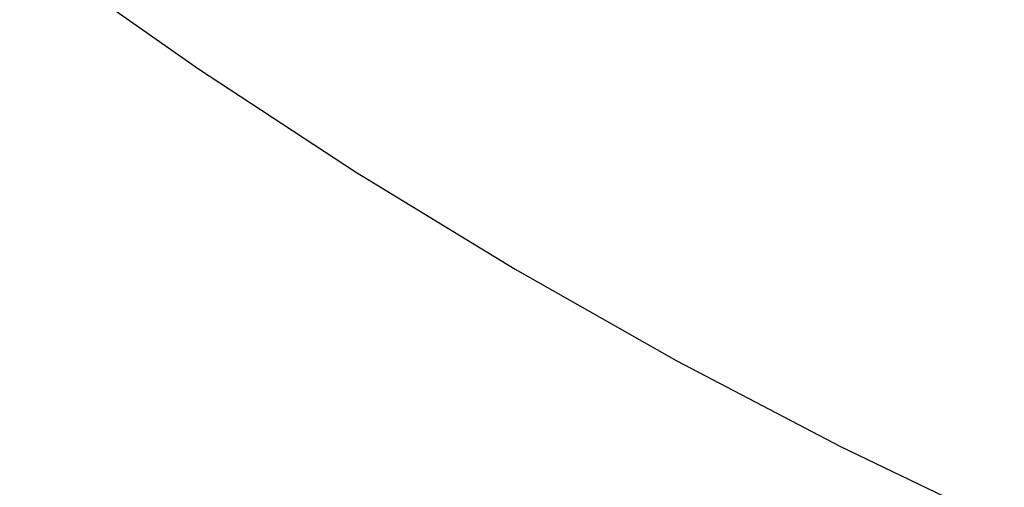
# Paper-space layout '_Trimétrica' of a CAD drawing. Header units: millimetres. Extents: x -779 to 107, y -976 to -84.
# Tile 32 of 197: x -415 to -371, y -694 to -673. Entities that reach past the tile are written whole.
import ezdxf

# ---------------------------------------------------------------- set-up
doc = ezdxf.new("R2010")
doc.units = ezdxf.units.MM

psp = doc.layouts.new('_Trimétrica')

# ---------------------------------------------------------------- linework, layer by layer
at = {"color": 7, "linetype": 'Continuous', "lineweight": 25, "flags": 128}
psp.add_lwpolyline([(-414.277, -670.005), (-407.378, -674.846), (-400.359, -679.443), (-393.232, -683.788), (-386.009, -687.873), (-378.702, -691.691), (-371.324, -695.237), (-363.886, -698.503), (-356.403, -701.486), (-348.885, -704.179), (-341.346, -706.578), (-333.799, -708.679), (-326.256, -710.479), (-318.73, -711.974), (-311.233, -713.162), (-303.779, -714.041), (-296.38, -714.61), (-289.048, -714.867)], dxfattribs=at)
at = {"color": 7, "linetype": 'Continuous', "lineweight": 25}
for points, knots in [([(-485.154, -349.157), (-484.478, -348.657), (-482.076, -346.879), (-477.737, -344.077), (-472.152, -340.754), (-466.372, -337.701), (-460.421, -334.901), (-454.304, -332.364), (-448.031, -330.092), (-441.61, -328.087), (-435.048, -326.352), (-428.356, -324.888), (-421.542, -323.698), (-414.615, -322.782), (-407.583, -322.141), (-400.457, -321.777), (-393.244, -321.69), (-385.955, -321.879), (-378.599, -322.344), (-371.186, -323.086), (-363.725, -324.102), (-356.225, -325.393), (-348.698, -326.955), (-341.152, -328.789), (-333.598, -330.89), (-326.046, -333.257), (-318.507, -335.887), (-310.989, -338.776), (-303.503, -341.92), (-296.06, -345.317), (-288.669, -348.96), (-281.341, -352.847), (-274.085, -356.97), (-266.912, -361.326), (-259.831, -365.908), (-252.851, -370.711), (-245.983, -375.727), (-239.235, -380.95), (-232.617, -386.374), (-226.138, -391.99), (-219.807, -397.791), (-213.632, -403.77), (-207.621, -409.918), (-201.783, -416.227), (-196.127, -422.688), (-190.658, -429.293), (-185.386, -436.032), (-180.316, -442.897), (-175.456, -449.877), (-170.812, -456.964), (-166.39, -464.148), (-162.197, -471.418), (-158.237, -478.765), (-154.517, -486.179), (-151.04, -493.65), (-147.811, -501.167), (-144.834, -508.721), (-142.114, -516.301), (-139.653, -523.897), (-137.455, -531.498), (-135.522, -539.094), (-133.857, -546.676), (-132.461, -554.232), (-131.335, -561.754), (-130.483, -569.23), (-129.903, -576.652), (-129.596, -584.009), (-129.564, -591.291), (-129.805, -598.491), (-130.319, -605.597), (-131.106, -612.602), (-132.164, -619.496), (-133.492, -626.27), (-135.089, -632.917), (-136.952, -639.427), (-139.08, -645.792), (-141.47, -652.004), (-144.12, -658.055), (-147.028, -663.937), (-150.185, -669.645), (-153.606, -675.156), (-156.516, -679.478), (-158.369, -681.886), (-158.915, -682.595)], [0, 0, 0, 0, 0.004978, 0.017693, 0.030397, 0.04309, 0.055768, 0.068432, 0.08108, 0.093711, 0.106327, 0.118926, 0.131511, 0.144081, 0.156639, 0.169184, 0.181719, 0.194244, 0.206762, 0.219271, 0.231775, 0.244274, 0.256768, 0.269259, 0.281747, 0.294233, 0.306717, 0.3192, 0.331682, 0.344164, 0.356646, 0.369128, 0.381609, 0.394091, 0.406573, 0.419056, 0.431539, 0.444022, 0.456505, 0.468989, 0.481473, 0.493956, 0.50644, 0.518923, 0.531407, 0.54389, 0.556372, 0.568854, 0.581335, 0.593815, 0.606295, 0.618774, 0.631252, 0.64373, 0.656206, 0.668683, 0.681159, 0.693634, 0.70611, 0.718586, 0.731063, 0.743541, 0.756021, 0.768504, 0.780989, 0.793478, 0.805973, 0.818473, 0.83098, 0.843495, 0.85602, 0.868555, 0.881102, 0.893662, 0.906236, 0.918826, 0.931432, 0.944054, 0.956693, 0.969348, 0.98202, 0.994706, 1, 1, 1, 1]), ([(-471.768, -569.565), (-471.18, -570.713), (-469.489, -574.01), (-466.509, -579.395), (-462.758, -585.682), (-458.774, -591.865), (-454.569, -597.936), (-450.15, -603.882), (-445.525, -609.694), (-440.701, -615.36), (-435.689, -620.872), (-430.497, -626.218), (-425.133, -631.39), (-419.608, -636.379), (-413.932, -641.174), (-408.113, -645.768), (-402.164, -650.153), (-396.094, -654.32), (-389.913, -658.261), (-383.634, -661.97), (-377.266, -665.439), (-370.822, -668.663), (-364.312, -671.634), (-357.749, -674.347), (-351.144, -676.797), (-344.509, -678.98), (-337.856, -680.889), (-331.196, -682.523), (-324.544, -683.877), (-317.91, -684.948), (-311.307, -685.734), (-304.747, -686.234), (-298.243, -686.446), (-291.807, -686.369), (-285.452, -686.004), (-279.189, -685.351), (-273.031, -684.413), (-266.989, -683.189), (-261.075, -681.685), (-255.3, -679.902), (-249.675, -677.845), (-244.21, -675.518), (-238.916, -672.925), (-233.799, -670.076), (-228.881, -666.961), (-224.918, -664.202), (-222.675, -662.392), (-221.932, -661.792)], [0, 0, 0, 0, 0.012178, 0.03497, 0.057762, 0.080554, 0.103345, 0.126136, 0.148927, 0.171718, 0.194508, 0.217299, 0.240091, 0.262884, 0.285678, 0.308474, 0.331271, 0.354071, 0.376872, 0.399676, 0.422482, 0.44529, 0.468099, 0.490909, 0.513719, 0.536527, 0.559333, 0.582135, 0.604931, 0.627718, 0.650494, 0.673256, 0.696001, 0.718726, 0.741427, 0.764102, 0.786746, 0.809357, 0.831933, 0.854471, 0.876971, 0.899433, 0.921857, 0.944246, 0.966602, 0.988931, 1, 1, 1, 1])]:
    psp.add_open_spline(points, degree=3, knots=knots, dxfattribs=at)

doc.saveas('drawing.dxf')
